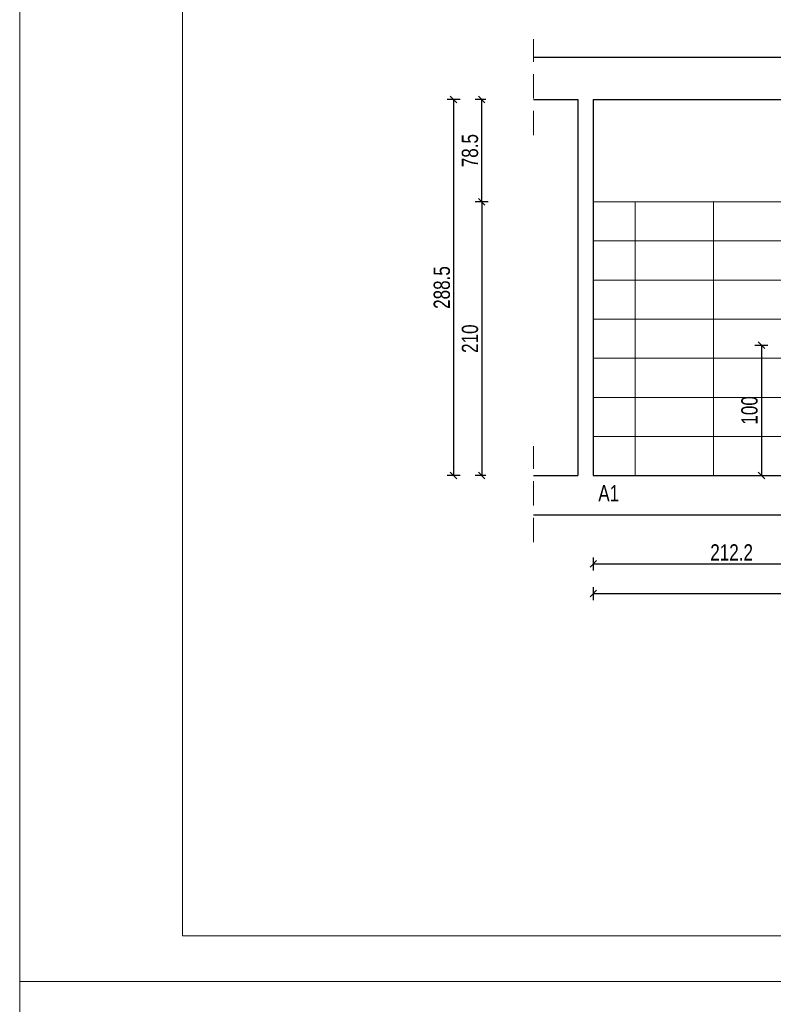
# Model space of a CAD drawing. Header units: inches. Extents: x 53216 to 117387, y -66787 to -22834.
# Tile 27 of 256: x 57416 to 57994, y -31068 to -30313. Entities that reach past the tile are written whole.
import ezdxf

# ---------------------------------------------------------------- set-up
doc = ezdxf.new("R2010")
doc.units = ezdxf.units.IN
doc.header["$MEASUREMENT"] = 0
doc.linetypes.add('HIDDEN', pattern=[0.375, 0.25, -0.125])
doc.layers.get('0').update_dxf_attribs({"lineweight": 0})
doc.layers.get('Defpoints').update_dxf_attribs({"lineweight": 0})
for name, color, linetype, lineweight in [('A--tabelka rysunku', 7, 'Continuous', 0), ('p--kafelki', 251, 'Continuous', 13), ('p--numeracja rozwinięcie', 104, 'Continuous', 0), ('p--wymiary-1-50', 5, 'Continuous', 0), ('p--ściana rozwinięcie', 251, 'Continuous', 25)]:
    doc.layers.add(name, color=color, linetype=linetype, lineweight=lineweight)
doc.styles.add('1-50', font='arial.ttf', dxfattribs={"width": 0.75, "height": 12.5})
doc.dimstyles.new('1-50', dxfattribs={"dimtxt": 12.5, "dimasz": 5, "dimexe": 5, "dimexo": 5, "dimgap": 0.09, "dimtad": 0, "dimdsep": 46, "dimtxsty": '1-50', "dimblk": 'OBLIQUE', "dimcen": 0.09, "dimadec": 0, "dimazin": 0, "dimtfac": 1, "dimtdec": 4, "dimtix": 1, "dimtmove": 2, "dimatfit": 3, "dimldrblk": 'OBLIQUE', "dimfxl": 5, "dimfxlon": 1, "dimtvp": 0.7, "dimtolj": 1, "dimtzin": 0, "dimarcsym": 0})

# ---------------------------------------------------------------- blocks, each defined once
blk = doc.blocks.new('_OBLIQUE')
at = {"color": 0, "linetype": 'ByBlock', "lineweight": -2}
for p, q in [((-0.5, -0.5), (0.5, 0.5)), ((0, 0), (0, 0))]:
    blk.add_line(p, q, dxfattribs=at)
blk = doc.blocks.new('*D1031')
at = {"layer": 'Defpoints', "color": 0}
for p in [(57762.54, -30374.01), (57748.76, -30662.51), (57762.54, -30662.51)]:
    blk.add_point(p, dxfattribs=at)
at = {"layer": 'p--wymiary-1-50', "color": 0, "lineweight": -2}
for p, q in [((57753.76, -30374.01), (57743.76, -30374.01)), ((57748.76, -30374.01), (57748.76, -30662.51)), ((57753.76, -30662.51), (57743.76, -30662.51))]:
    blk.add_line(p, q, dxfattribs=at)
at = {"layer": 'p--wymiary-1-50', "color": 0, "lineweight": -2, "xscale": 5, "yscale": 5, "zscale": 5}
for p, rotation in [((57748.76, -30374.01), 90), ((57748.76, -30662.51), 270)]:
    blk.add_blockref('_OBLIQUE', p, dxfattribs=dict(at, rotation=rotation))
at = {"layer": 'p--wymiary-1-50', "color": 0, "linetype": 'Continuous', "ltscale": 8, "insert": (57739.83, -30518.26), "char_height": 12.5, "attachment_point": 5, "rotation": 90, "style": '1-50'}
blk.add_mtext('\\A1;288.5', dxfattribs=at)
blk = doc.blocks.new('*D1032')
at = {"layer": 'Defpoints', "color": 0}
for p in [(58068.22, -30662.51), (57856.02, -30714.83), (58068.22, -30730.25)]:
    blk.add_point(p, dxfattribs=at)
at = {"layer": 'p--wymiary-1-50', "color": 0, "lineweight": -2}
for p, q in [((57856.02, -30725.25), (57856.02, -30735.25)), ((58068.22, -30725.25), (58068.22, -30735.25)), ((57856.02, -30730.25), (58068.22, -30730.25))]:
    blk.add_line(p, q, dxfattribs=at)
at = {"layer": 'p--wymiary-1-50', "color": 0, "lineweight": -2, "xscale": 5, "yscale": 5, "zscale": 5, "rotation": 180}
blk.add_blockref('_OBLIQUE', (57856.02, -30730.25), dxfattribs=at)
at = {"layer": 'p--wymiary-1-50', "color": 0, "lineweight": -2, "xscale": 5, "yscale": 5, "zscale": 5}
blk.add_blockref('_OBLIQUE', (58068.22, -30730.25), dxfattribs=at)
at = {"layer": 'p--wymiary-1-50', "color": 0, "linetype": 'Continuous', "ltscale": 8, "insert": (57962.12, -30721.47), "char_height": 12.5, "attachment_point": 5, "style": '1-50'}
blk.add_mtext('\\A1;212.2', dxfattribs=at)
blk = doc.blocks.new('*D1033')
at = {"layer": 'Defpoints', "color": 0}
for p in [(58767.72, -30662.51), (57856.02, -30724.83), (58767.72, -30753.01)]:
    blk.add_point(p, dxfattribs=at)
at = {"layer": 'p--wymiary-1-50', "color": 0, "lineweight": -2}
for p, q in [((57856.02, -30748.01), (57856.02, -30758.01)), ((58767.72, -30748.01), (58767.72, -30758.01)), ((57856.02, -30753.01), (58767.72, -30753.01))]:
    blk.add_line(p, q, dxfattribs=at)
at = {"layer": 'p--wymiary-1-50', "color": 0, "lineweight": -2, "xscale": 5, "yscale": 5, "zscale": 5, "rotation": 180}
blk.add_blockref('_OBLIQUE', (57856.02, -30753.01), dxfattribs=at)
at = {"layer": 'p--wymiary-1-50', "color": 0, "lineweight": -2, "xscale": 5, "yscale": 5, "zscale": 5}
blk.add_blockref('_OBLIQUE', (58767.72, -30753.01), dxfattribs=at)
at = {"layer": 'p--wymiary-1-50', "color": 0, "linetype": 'Continuous', "ltscale": 8, "insert": (58311.87, -30744.07), "char_height": 12.5, "attachment_point": 5, "style": '1-50'}
blk.add_mtext('\\A1;911.7', dxfattribs=at)
blk = doc.blocks.new('*D1034')
at = {"layer": 'Defpoints', "color": 0}
for p in [(57805.69, -30452.51), (57770.35, -30662.51), (57778.54, -30662.51)]:
    blk.add_point(p, dxfattribs=at)
at = {"layer": 'p--wymiary-1-50', "color": 0, "lineweight": -2}
for p, q in [((57775.35, -30452.51), (57765.35, -30452.51)), ((57770.35, -30452.51), (57770.35, -30662.51)), ((57773.54, -30662.51), (57765.35, -30662.51))]:
    blk.add_line(p, q, dxfattribs=at)
at = {"layer": 'p--wymiary-1-50', "color": 0, "lineweight": -2, "xscale": 5, "yscale": 5, "zscale": 5}
for p, rotation in [((57770.35, -30452.51), 90), ((57770.35, -30662.51), 270)]:
    blk.add_blockref('_OBLIQUE', p, dxfattribs=dict(at, rotation=rotation))
at = {"layer": 'p--wymiary-1-50', "color": 0, "linetype": 'Continuous', "ltscale": 8, "insert": (57761.42, -30557.51), "char_height": 12.5, "attachment_point": 5, "rotation": 90, "style": '1-50'}
blk.add_mtext('\\A1;210', dxfattribs=at)
blk = doc.blocks.new('*D1035')
at = {"layer": 'Defpoints', "color": 0}
for p in [(57770.35, -30374.01), (57778.54, -30374.01), (57780.52, -30452.51)]:
    blk.add_point(p, dxfattribs=at)
at = {"layer": 'p--wymiary-1-50', "color": 0, "lineweight": -2}
for p, q in [((57773.54, -30374.01), (57765.35, -30374.01)), ((57770.35, -30452.51), (57770.35, -30374.01)), ((57775.35, -30452.51), (57765.35, -30452.51))]:
    blk.add_line(p, q, dxfattribs=at)
at = {"layer": 'p--wymiary-1-50', "color": 0, "lineweight": -2, "xscale": 5, "yscale": 5, "zscale": 5}
for p, rotation in [((57770.35, -30374.01), 90), ((57770.35, -30452.51), 270)]:
    blk.add_blockref('_OBLIQUE', p, dxfattribs=dict(at, rotation=rotation))
at = {"layer": 'p--wymiary-1-50', "color": 0, "linetype": 'Continuous', "ltscale": 8, "insert": (57761.42, -30413.26), "char_height": 12.5, "attachment_point": 5, "rotation": 90, "style": '1-50'}
blk.add_mtext('\\A1;78.5', dxfattribs=at)
blk = doc.blocks.new('*D1045')
at = {"color": 0, "linetype": 'Continuous', "lineweight": -2}
for p, q in [((57980.01, -30562.53), (57990.01, -30562.53)), ((57985.01, -30562.53), (57985.01, -30662.51)), ((57980.01, -30662.51), (57990.01, -30662.51))]:
    blk.add_line(p, q, dxfattribs=at)
at = {"layer": 'Defpoints', "color": 0}
for p in [(57677.64, -30562.53), (57964.36, -30662.51), (57985.01, -30662.51)]:
    blk.add_point(p, dxfattribs=at)
at = {"color": 0, "lineweight": -2, "xscale": 5, "yscale": 5, "zscale": 5}
for p, rotation in [((57985.01, -30562.53), 90), ((57985.01, -30662.51), 270)]:
    blk.add_blockref('_OBLIQUE', p, dxfattribs=dict(at, rotation=rotation))
at = {"color": 0, "linetype": 'Continuous', "ltscale": 8, "insert": (57975.87, -30612.52), "char_height": 12.5, "attachment_point": 5, "rotation": 90, "style": '1-50'}
blk.add_mtext('\\A1;100', dxfattribs=at)

msp = doc.modelspace()

# ---------------------------------------------------------------- linework, layer by layer
at = {"color": 7, "lineweight": 30, "ltscale": 35}
msp.add_line((57810.048, -30374.01), (57844.023, -30374.01), dxfattribs=at)
at = {"color": 0, "linetype": 'HIDDEN', "ltscale": 75}
for points in [[(57810.048, -30401.393), (57810.048, -30327.728)], [(57810.048, -30713.655), (57810.048, -30639.99)]]:
    msp.add_lwpolyline(points, dxfattribs=at)
at = {"layer": 'A--tabelka rysunku', "linetype": 'Continuous'}
for points in [[(57415.894, -31050.629), (59515.894, -31050.629), (59515.894, -29565.629), (57415.894, -29565.629)], [(57415.894, -31050.629), (59515.894, -31050.629), (59515.894, -29565.629), (57415.894, -29565.629)], [(57540.894, -31015.629), (59480.894, -31015.629), (59480.894, -29600.629), (57540.894, -29600.629)], [(57415.894, -32535.629), (59515.894, -32535.629), (59515.894, -31050.629), (57415.894, -31050.629)], [(57415.894, -32535.629), (59515.894, -32535.629), (59515.894, -31050.629), (57415.894, -31050.629)]]:
    msp.add_lwpolyline(points, close=True, dxfattribs=at)
at = {"layer": 'p--kafelki', "linetype": 'Continuous'}
for p, q in [((57856.023, -30452.51), (58407.073, -30452.51)), ((57888.223, -30452.51), (57888.223, -30662.51)), ((57948.223, -30452.51), (57948.223, -30662.51)), ((57856.023, -30482.51), (58407.073, -30482.51)), ((57856.023, -30512.51), (58095.722, -30512.51)), ((57856.023, -30542.51), (58095.722, -30542.51)), ((57856.023, -30572.51), (58095.722, -30572.51)), ((57856.023, -30602.51), (58644.073, -30602.51)), ((57856.023, -30632.51), (58644.073, -30632.51))]:
    msp.add_line(p, q, dxfattribs=at)
at = {"layer": 'p--ściana rozwinięcie', "lineweight": 30, "ltscale": 35}
for p, q in [((57810.048, -30341.51), (58817.473, -30341.51)), ((57844.023, -30374.01), (57844.023, -30662.51)), ((57856.023, -30374.01), (57856.023, -30662.51)), ((57856.023, -30374.01), (58767.723, -30374.01)), ((57810.048, -30662.51), (57844.023, -30662.51)), ((57856.023, -30662.51), (58767.723, -30662.51)), ((57810.048, -30692.51), (58817.473, -30692.51))]:
    msp.add_line(p, q, dxfattribs=at)

# ---------------------------------------------------------------- texts
at = {"layer": 'p--numeracja rozwinięcie', "style": '1-50', "width": 0.75}
msp.add_text('A1', height=12.5, dxfattribs=at).set_placement((57859.843, -30682.338))

# ---------------------------------------------------------------- dimensions: what is measured, and where the dimension line sits
at = {"linetype": 'Continuous'}
dim = msp.add_linear_dim(base=(57985.006, -30662.51), p1=(57677.641, -30562.533), p2=(57964.362, -30662.51), angle=90, text='100', dimstyle='1-50', override={"dimtxt": 12.5}, dxfattribs=at)
dim.commit()
dim.dimension.update_dxf_attribs({"geometry": '*D1045', "text_midpoint": (57975.873, -30612.521), "dimtype": 160})
at = {"layer": 'p--wymiary-1-50'}
for base, p1, p2, picture, middle in [((57748.76, -30662.51), (57762.539, -30374.01), (57762.539, -30662.51), '*D1031', (57739.827, -30518.26)), ((57770.355, -30374.01), (57780.522, -30452.51), (57778.539, -30374.01), '*D1035', (57761.421, -30413.26)), ((57770.355, -30662.51), (57805.689, -30452.51), (57778.539, -30662.51), '*D1034', (57761.421, -30557.51))]:
    dim = msp.add_linear_dim(base=base, p1=p1, p2=p2, angle=90, dimstyle='1-50', override={"dimtxt": 12.5}, dxfattribs=at)
    dim.commit()
    dim.dimension.update_dxf_attribs({"geometry": picture, "text_midpoint": middle})
for base, p1, p2, picture, middle in [((58068.223, -30730.253), (57856.023, -30714.829), (58068.223, -30662.51), '*D1032', (57962.123, -30721.468)), ((58767.723, -30753.006), (57856.023, -30724.829), (58767.723, -30662.51), '*D1033', (58311.873, -30744.073))]:
    dim = msp.add_linear_dim(base=base, p1=p1, p2=p2, dimstyle='1-50', override={"dimtxt": 12.5}, dxfattribs=at)
    dim.commit()
    dim.dimension.update_dxf_attribs({"geometry": picture, "text_midpoint": middle})

doc.saveas('drawing.dxf')
